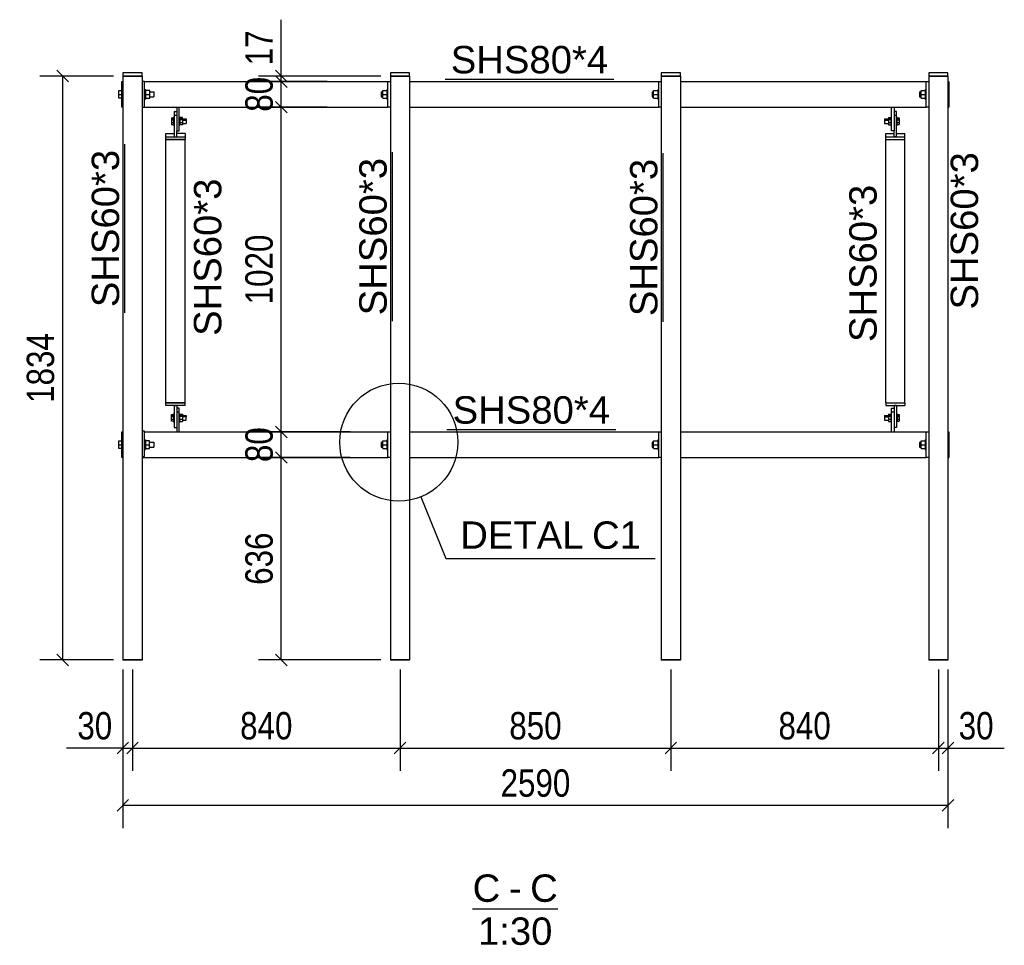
# Model space of a CAD drawing. Header units: millimetres. Extents: x 75 to 96588, y 16 to 10023.
# Tile 20 of 25: x 63939 to 67030, y 133 to 3040. Entities that reach past the tile are written whole.
import ezdxf

# ---------------------------------------------------------------- set-up
doc = ezdxf.new("R2010")
doc.units = ezdxf.units.MM
doc.styles.add('Arial', font='ARIAL.TTF', dxfattribs={"height": 0.2})
doc.styles.add('Arial Narrow', font='ARIALN.TTF', dxfattribs={"height": 0.2})

# ---------------------------------------------------------------- blocks, each defined once
blk = doc.blocks.new('Unknown-15 - 79759')
at = {"color": 5}
blk.add_line((65360.7, 247.5), (65628, 247.5), dxfattribs=at)
at = {"color": 5, "style": 'Arial'}
for s, height, p in [('C', 86, (65360.7, 270)), ('C', 86, (65541.3, 270)), ('-', 86, (65474.4, 270)), ('1:30', 85.96, (65377.5, 135))]:
    blk.add_text(s, height=height, dxfattribs=at).set_placement(p)
blk = doc.blocks.new('Part-79767 - 79759')
at = {"color": 7}
for p, q in [((66657.9, 1836.4), (66657.9, 2663.6)), ((66657.9, 2663.6), (66717.9, 2663.6)), ((66717.9, 1836.4), (66717.9, 2663.6)), ((66657.9, 1836.4), (66717.9, 1836.4))]:
    blk.add_line(p, q, dxfattribs=at)
blk = doc.blocks.new('Bolt-79807 - 79759')
at = {"color": 7}
for p, q in [((64415.5, 2731.6), (64421.9, 2731.6)), ((64415.5, 2731.6), (64415.5, 2727.1)), ((64415.5, 2730), (64421.9, 2730)), ((64415.5, 2727.1), (64421.9, 2727.1)), ((64415.5, 2727.1), (64415.5, 2710.8)), ((64415.5, 2725.5), (64421.9, 2725.5)), ((64421.9, 2733.3), (64421.9, 2728.7)), ((64421.9, 2733.3), (64423.9, 2733.3)), ((64421.9, 2728.7), (64421.9, 2709.1)), ((64421.9, 2728.7), (64423.9, 2728.7)), ((64439.9, 2733.3), (64441.9, 2733.3)), ((64439.9, 2728.7), (64441.9, 2728.7)), ((64441.9, 2733.3), (64441.9, 2728.7)), ((64449.9, 2732.7), (64441.9, 2732.7)), ((64441.9, 2730.9), (64449.9, 2730.9)), ((64441.9, 2728.7), (64441.9, 2709.1)), ((64441.9, 2728.2), (64449.9, 2728.2)), ((64441.9, 2726.4), (64449.9, 2726.4)), ((64449.9, 2728.2), (64449.9, 2732.7)), ((64449.9, 2728.4), (64461.9, 2728.4)), ((64449.9, 2728.2), (64449.9, 2709.7)), ((64449.9, 2723.8), (64461.9, 2723.8)), ((64461.9, 2728.4), (64461.9, 2723.8)), ((64461.9, 2723.8), (64461.9, 2714)), ((64415.5, 2717.3), (64421.9, 2717.3)), ((64415.5, 2710.8), (64421.9, 2710.8)), ((64421.9, 2709.1), (64423.9, 2709.1)), ((64439.9, 2709.1), (64441.9, 2709.1)), ((64441.9, 2717.1), (64449.9, 2717.1)), ((64449.9, 2709.7), (64441.9, 2709.7)), ((64449.9, 2714), (64461.9, 2714))]:
    blk.add_line(p, q, dxfattribs=at)
blk = doc.blocks.new('Part-79760 - 79759')
at = {"color": 7}
for p, q in [((66852.9, 2862.9), (66792.9, 2862.9)), ((66792.9, 2862.9), (66792.9, 1029.4)), ((66852.9, 2862.9), (66852.9, 1029.4)), ((66852.9, 1029.4), (66792.9, 1029.4))]:
    blk.add_line(p, q, dxfattribs=at)
blk = doc.blocks.new('Bolt-79826 - 79759')
at = {"color": 7}
for p, q in [((65073.9, 2813.4), (65073.9, 2797.4)), ((65073.9, 2813.4), (65078.9, 2813.4)), ((65078.9, 2793.4), (65078.9, 2817.4)), ((65078.9, 2817.4), (65091.9, 2817.4)), ((65091.9, 2820.4), (65091.9, 2790.4)), ((65091.9, 2820.4), (65094.9, 2820.4)), ((65073.9, 2797.4), (65078.9, 2797.4)), ((65078.9, 2805.4), (65091.9, 2805.4)), ((65078.9, 2793.4), (65091.9, 2793.4)), ((65091.9, 2790.4), (65094.9, 2790.4))]:
    blk.add_line(p, q, dxfattribs=at)
blk = doc.blocks.new('Bolt-79827 - 79759')
at = {"color": 7}
for p, q in [((64249.9, 2817.4), (64259.9, 2817.4)), ((64249.9, 2793.4), (64249.9, 2817.4)), ((64259.9, 2820.4), (64259.9, 2790.4)), ((64259.9, 2820.4), (64262.9, 2820.4)), ((64330.9, 2820.4), (64333.9, 2820.4)), ((64333.9, 2820.4), (64333.9, 2790.4)), ((64346.9, 2817.4), (64333.9, 2817.4)), ((64346.9, 2793.4), (64346.9, 2817.4)), ((64346.9, 2813.4), (64359.9, 2813.4)), ((64359.9, 2813.4), (64359.9, 2797.4)), ((64249.9, 2805.4), (64259.9, 2805.4)), ((64259.9, 2793.4), (64249.9, 2793.4)), ((64259.9, 2790.4), (64262.9, 2790.4)), ((64330.9, 2790.4), (64333.9, 2790.4)), ((64333.9, 2805.4), (64346.9, 2805.4)), ((64333.9, 2793.4), (64346.9, 2793.4)), ((64346.9, 2797.4), (64359.9, 2797.4))]:
    blk.add_line(p, q, dxfattribs=at)
blk = doc.blocks.new('Part-79765 - 79759')
at = {"color": 7}
for p, q in [((64330.8, 1745.4), (65094.9, 1745.4)), ((65162.9, 1745.4), (65944.9, 1745.4)), ((66012.9, 1745.4), (66784.9, 1745.4)), ((64322.9, 1665.4), (65094.9, 1665.4)), ((65162.9, 1665.4), (65944.9, 1665.4)), ((66012.9, 1665.4), (66784.9, 1665.4))]:
    blk.add_line(p, q, dxfattribs=at)
blk = doc.blocks.new('Part-79766 - 79759')
at = {"color": 7}
for p, q in [((64330.9, 2845.4), (65094.9, 2845.4)), ((65162.9, 2845.4), (65944.9, 2845.4)), ((66012.9, 2845.4), (66784.9, 2845.4)), ((64330.9, 2765.4), (65094.9, 2765.4)), ((65162.9, 2765.4), (65944.9, 2765.4)), ((66012.9, 2765.4), (66784.9, 2765.4))]:
    blk.add_line(p, q, dxfattribs=at)
blk = doc.blocks.new('Part-79772 - 79759')
at = {"color": 7}
for p, q in [((64322.9, 2862.9), (64262.9, 2862.9)), ((64262.9, 2862.9), (64262.9, 1029.4)), ((64322.9, 2862.9), (64322.9, 1029.4)), ((64322.9, 1029.4), (64262.9, 1029.4))]:
    blk.add_line(p, q, dxfattribs=at)
blk = doc.blocks.new('Part-79773 - 79759')
at = {"color": 7}
for p, q in [((65162.9, 2862.9), (65102.9, 2862.9)), ((65102.9, 2862.9), (65102.9, 1029.4)), ((65162.9, 2862.9), (65162.9, 1029.4)), ((65162.9, 1029.4), (65102.9, 1029.4))]:
    blk.add_line(p, q, dxfattribs=at)
blk = doc.blocks.new('Part-79774 - 79759')
at = {"color": 7}
for p, q in [((66012.9, 2862.9), (65952.9, 2862.9)), ((65952.9, 2862.9), (65952.9, 1029.4)), ((66012.9, 2862.9), (66012.9, 1029.4)), ((66012.9, 1029.4), (65952.9, 1029.4))]:
    blk.add_line(p, q, dxfattribs=at)
blk = doc.blocks.new('Part-79775 - 79759')
at = {"color": 7}
for p, q in [((66852.9, 2845.4), (66855.9, 2845.4)), ((66855.9, 2845.4), (66855.9, 2765.4)), ((66852.9, 2765.4), (66855.9, 2765.4))]:
    blk.add_line(p, q, dxfattribs=at)
blk = doc.blocks.new('Part-79776 - 79759')
at = {"color": 7}
for p, q in [((66852.9, 1745.4), (66855.9, 1745.4)), ((66855.9, 1745.4), (66855.9, 1665.4)), ((66852.9, 1665.4), (66855.9, 1665.4))]:
    blk.add_line(p, q, dxfattribs=at)
blk = doc.blocks.new('Part-79777 - 79759')
at = {"color": 7}
for p, q in [((64259.9, 1745.4), (64262.9, 1745.4)), ((64259.9, 1665.4), (64259.9, 1745.4)), ((64262.9, 1665.4), (64259.9, 1665.4))]:
    blk.add_line(p, q, dxfattribs=at)
blk = doc.blocks.new('Part-79778 - 79759')
at = {"color": 7}
for p, q in [((64259.9, 2845.4), (64262.9, 2845.4)), ((64259.9, 2765.4), (64259.9, 2845.4)), ((64262.9, 2765.4), (64259.9, 2765.4))]:
    blk.add_line(p, q, dxfattribs=at)
blk = doc.blocks.new('Part-79779 - 79759')
at = {"color": 7}
for p, q in [((66852.9, 2873.3), (66792.9, 2873.3)), ((66792.9, 2873.3), (66792.9, 2862.9)), ((66792.9, 2863.9), (66852.9, 2863.9)), ((66792.9, 2862.9), (66852.9, 2862.9)), ((66852.9, 2862.9), (66852.9, 2873.3))]:
    blk.add_line(p, q, dxfattribs=at)
blk = doc.blocks.new('Part-79780 - 79759')
at = {"color": 7}
for p, q in [((66012.9, 2873.3), (65952.9, 2873.3)), ((65952.9, 2873.3), (65952.9, 2862.9)), ((65952.9, 2863.9), (66012.9, 2863.9)), ((65952.9, 2862.9), (66012.9, 2862.9)), ((66012.9, 2862.9), (66012.9, 2873.3))]:
    blk.add_line(p, q, dxfattribs=at)
blk = doc.blocks.new('Part-79781 - 79759')
at = {"color": 7}
for p, q in [((65162.9, 2873.3), (65102.9, 2873.3)), ((65102.9, 2873.3), (65102.9, 2862.9)), ((65102.9, 2863.9), (65162.9, 2863.9)), ((65102.9, 2862.9), (65162.9, 2862.9)), ((65162.9, 2862.9), (65162.9, 2873.3))]:
    blk.add_line(p, q, dxfattribs=at)
blk = doc.blocks.new('Part-93652 - 79759')
at = {"color": 7}
for p, q in [((66784.9, 1745.4), (66792.9, 1745.4)), ((66784.9, 1665.4), (66784.9, 1745.4)), ((66792.9, 1665.4), (66784.9, 1665.4))]:
    blk.add_line(p, q, dxfattribs=at)
blk = doc.blocks.new('Part-79782 - 79759')
at = {"color": 7}
for p, q in [((64322.9, 2873.3), (64262.9, 2873.3)), ((64262.9, 2873.3), (64262.9, 2862.9)), ((64262.9, 2863.9), (64322.9, 2863.9)), ((64262.9, 2862.9), (64322.9, 2862.9)), ((64322.9, 2862.9), (64322.9, 2873.3))]:
    blk.add_line(p, q, dxfattribs=at)
blk = doc.blocks.new('Part-79783 - 79759')
at = {"color": 7}
for p, q in [((66852.9, 1029.4), (66792.9, 1029.4)), ((66792.9, 1029.4), (66792.9, 1028.4)), ((66852.9, 1028.4), (66792.9, 1028.4)), ((66852.9, 1029.4), (66852.9, 1028.4))]:
    blk.add_line(p, q, dxfattribs=at)
blk = doc.blocks.new('Part-79784 - 79759')
at = {"color": 7}
for p, q in [((66012.9, 1029.4), (65952.9, 1029.4)), ((65952.9, 1029.4), (65952.9, 1028.4)), ((66012.9, 1028.4), (65952.9, 1028.4)), ((66012.9, 1029.4), (66012.9, 1028.4))]:
    blk.add_line(p, q, dxfattribs=at)
blk = doc.blocks.new('Part-79785 - 79759')
at = {"color": 7}
for p, q in [((65162.9, 1029.4), (65102.9, 1029.4)), ((65102.9, 1029.4), (65102.9, 1028.4)), ((65162.9, 1028.4), (65102.9, 1028.4)), ((65162.9, 1029.4), (65162.9, 1028.4))]:
    blk.add_line(p, q, dxfattribs=at)
blk = doc.blocks.new('Bolt-93656 - 79759')
at = {"color": 7}
for p, q in [((65923.9, 2813.4), (65923.9, 2797.4)), ((65923.9, 2813.4), (65928.9, 2813.4)), ((65928.9, 2793.4), (65928.9, 2817.4)), ((65928.9, 2817.4), (65941.9, 2817.4)), ((65941.9, 2820.4), (65941.9, 2790.4)), ((65941.9, 2820.4), (65944.9, 2820.4)), ((65923.9, 2797.4), (65928.9, 2797.4)), ((65928.9, 2805.4), (65941.9, 2805.4)), ((65928.9, 2793.4), (65941.9, 2793.4)), ((65941.9, 2790.4), (65944.9, 2790.4))]:
    blk.add_line(p, q, dxfattribs=at)
blk = doc.blocks.new('Part-79786 - 79759')
at = {"color": 7}
for p, q in [((64322.9, 1029.4), (64262.9, 1029.4)), ((64262.9, 1029.4), (64262.9, 1028.4)), ((64322.9, 1028.4), (64262.9, 1028.4)), ((64322.9, 1029.4), (64322.9, 1028.4))]:
    blk.add_line(p, q, dxfattribs=at)
blk = doc.blocks.new('Part-79788 - 79759')
at = {"color": 7}
for p, q in [((66675.9, 1820.2), (66683.9, 1820.2)), ((66675.9, 1745.4), (66675.9, 1820.2)), ((66675.9, 1808.4), (66683.9, 1808.4)), ((66683.9, 1808.8), (66683.9, 1808.4)), ((66683.9, 1808.4), (66683.9, 1745.4))]:
    blk.add_line(p, q, dxfattribs=at)
blk = doc.blocks.new('Part-79789 - 79759')
at = {"color": 7}
for p, q in [((66691.9, 1828.5), (66683.9, 1828.5)), ((66683.9, 1828.5), (66683.9, 1808.8)), ((66691.9, 1828.5), (66691.9, 1759.7)), ((66691.9, 1759.7), (66683.9, 1759.7))]:
    blk.add_line(p, q, dxfattribs=at)
blk = doc.blocks.new('Bolt-79790 - 79759')
at = {"color": 7}
for p, q in [((66653.9, 1796.9), (66653.9, 1792.3)), ((66653.9, 1796.9), (66665.9, 1796.9)), ((66665.9, 1801.2), (66665.9, 1796.7)), ((66665.9, 1801.2), (66673.9, 1801.2)), ((66665.9, 1799.4), (66673.9, 1799.4)), ((66665.9, 1796.7), (66665.9, 1778.2)), ((66665.9, 1796.7), (66673.9, 1796.7)), ((66665.9, 1794.9), (66673.9, 1794.9)), ((66673.9, 1801.8), (66673.9, 1797.3)), ((66673.9, 1801.8), (66675.9, 1801.8)), ((66673.9, 1797.3), (66673.9, 1777.6)), ((66673.9, 1797.3), (66675.9, 1797.3)), ((66691.9, 1801.8), (66693.9, 1801.8)), ((66691.9, 1797.3), (66693.9, 1797.3)), ((66693.9, 1801.8), (66693.9, 1797.3)), ((66693.9, 1800.1), (66700.3, 1800.1)), ((66693.9, 1798.5), (66700.3, 1798.5)), ((66693.9, 1797.3), (66693.9, 1777.6)), ((66693.9, 1795.6), (66700.3, 1795.6)), ((66693.9, 1794), (66700.3, 1794)), ((66700.3, 1800.1), (66700.3, 1795.6)), ((66700.3, 1795.6), (66700.3, 1779.3)), ((66653.9, 1792.3), (66653.9, 1782.5)), ((66653.9, 1792.3), (66665.9, 1792.3)), ((66653.9, 1782.5), (66665.9, 1782.5)), ((66665.9, 1785.6), (66673.9, 1785.6)), ((66665.9, 1778.2), (66673.9, 1778.2)), ((66673.9, 1777.6), (66675.9, 1777.6)), ((66691.9, 1777.6), (66693.9, 1777.6)), ((66693.9, 1785.9), (66700.3, 1785.9)), ((66693.9, 1779.3), (66700.3, 1779.3))]:
    blk.add_line(p, q, dxfattribs=at)
blk = doc.blocks.new('Part-79791 - 79759')
at = {"color": 7}
for p, q in [((66657.9, 1836.4), (66657.9, 1828.5)), ((66657.9, 1836.4), (66717.9, 1836.4)), ((66657.9, 1828.5), (66717.9, 1828.5)), ((66717.9, 1836.4), (66717.9, 1828.5))]:
    blk.add_line(p, q, dxfattribs=at)
blk = doc.blocks.new('Part-79793 - 79759')
at = {"color": 7}
for p, q in [((66675.9, 2690.7), (66675.9, 2765.4)), ((66683.9, 2765.4), (66683.9, 2690.7)), ((66683.9, 2690.7), (66675.9, 2690.7))]:
    blk.add_line(p, q, dxfattribs=at)
blk = doc.blocks.new('Part-79794 - 79759')
at = {"color": 7}
for p, q in [((66691.9, 2751.2), (66683.9, 2751.2)), ((66691.9, 2671.5), (66691.9, 2751.2)), ((66683.9, 2740.3), (66691.9, 2740.3)), ((66683.9, 2671.5), (66683.9, 2690.7)), ((66691.9, 2671.5), (66683.9, 2671.5))]:
    blk.add_line(p, q, dxfattribs=at)
blk = doc.blocks.new('Part-79795 - 79759')
at = {"color": 7}
for p, q in [((66657.9, 2663.6), (66657.9, 2682.4)), ((66657.9, 2682.4), (66683.9, 2682.4)), ((66657.9, 2671.5), (66717.9, 2671.5)), ((66657.9, 2663.6), (66717.9, 2663.6)), ((66691.9, 2682.4), (66717.9, 2682.4)), ((66717.9, 2663.6), (66717.9, 2682.4))]:
    blk.add_line(p, q, dxfattribs=at)
blk = doc.blocks.new('Bolt-79796 - 79759')
at = {"color": 7}
for p, q in [((66653.9, 2728.4), (66653.9, 2723.8)), ((66653.9, 2728.4), (66665.9, 2728.4)), ((66653.9, 2723.8), (66653.9, 2714)), ((66653.9, 2723.8), (66665.9, 2723.8)), ((66665.9, 2732.7), (66665.9, 2709.7)), ((66665.9, 2732.7), (66673.9, 2732.7)), ((66665.9, 2730.9), (66673.9, 2730.9)), ((66665.9, 2728.2), (66673.9, 2728.2)), ((66665.9, 2726.4), (66673.9, 2726.4)), ((66673.9, 2733.3), (66673.9, 2709.1)), ((66673.9, 2733.3), (66675.9, 2733.3)), ((66673.9, 2728.7), (66675.9, 2728.7)), ((66691.9, 2733.3), (66693.9, 2733.3)), ((66691.9, 2728.7), (66693.9, 2728.7)), ((66693.9, 2709.5), (66693.9, 2733.3)), ((66693.9, 2731.6), (66700.3, 2731.6)), ((66693.9, 2730), (66700.3, 2730)), ((66693.9, 2727.1), (66700.3, 2727.1)), ((66693.9, 2725.5), (66700.3, 2725.5)), ((66700.3, 2731.6), (66700.3, 2710.8)), ((66653.9, 2714), (66665.9, 2714)), ((66665.9, 2717.1), (66673.9, 2717.1)), ((66665.9, 2709.7), (66673.9, 2709.7)), ((66673.9, 2709.1), (66675.9, 2709.1)), ((66691.9, 2709.1), (66693.9, 2709.1)), ((66693.9, 2717.3), (66700.3, 2717.3)), ((66693.9, 2710.8), (66700.3, 2710.8)), ((66693.9, 2709.1), (66693.9, 2709.5))]:
    blk.add_line(p, q, dxfattribs=at)
blk = doc.blocks.new('Part-79797 - 79759')
at = {"color": 7}
for p, q in [((64397.9, 1836.4), (64397.9, 2663.6)), ((64397.9, 2663.6), (64457.9, 2663.6)), ((64457.9, 1836.4), (64457.9, 2663.6)), ((64397.9, 1836.4), (64457.9, 1836.4))]:
    blk.add_line(p, q, dxfattribs=at)
blk = doc.blocks.new('Part-79799 - 79759')
at = {"color": 7}
for p, q in [((64439.9, 1820.2), (64431.9, 1820.2)), ((64431.9, 1808.8), (64431.9, 1745.4)), ((64431.9, 1808.4), (64439.9, 1808.4)), ((64439.9, 1745.4), (64439.9, 1820.2))]:
    blk.add_line(p, q, dxfattribs=at)
blk = doc.blocks.new('Part-79800 - 79759')
at = {"color": 7}
for p, q in [((64423.9, 1828.5), (64423.9, 1759.7)), ((64423.9, 1828.5), (64431.9, 1828.5)), ((64431.9, 1828.5), (64431.9, 1808.8)), ((64423.9, 1759.7), (64431.9, 1759.7))]:
    blk.add_line(p, q, dxfattribs=at)
blk = doc.blocks.new('Part-79801 - 79759')
at = {"color": 7}
for p, q in [((64457.9, 1836.4), (64397.9, 1836.4)), ((64397.9, 1828.5), (64397.9, 1836.4)), ((64457.9, 1828.5), (64397.9, 1828.5)), ((64457.9, 1828.5), (64457.9, 1836.4))]:
    blk.add_line(p, q, dxfattribs=at)
blk = doc.blocks.new('Bolt-79802 - 79759')
at = {"color": 7}
for p, q in [((64415.5, 1779.3), (64415.5, 1800.1)), ((64415.5, 1800.1), (64421.9, 1800.1)), ((64415.5, 1798.5), (64421.9, 1798.5)), ((64415.5, 1795.6), (64421.9, 1795.6)), ((64415.5, 1794), (64421.9, 1794)), ((64421.9, 1801.8), (64421.9, 1777.6)), ((64421.9, 1801.8), (64423.9, 1801.8)), ((64421.9, 1797.3), (64423.9, 1797.3)), ((64439.9, 1801.8), (64441.9, 1801.8)), ((64439.9, 1797.3), (64441.9, 1797.3)), ((64441.9, 1778), (64441.9, 1801.8)), ((64441.9, 1801.2), (64449.9, 1801.2)), ((64441.9, 1799.4), (64449.9, 1799.4)), ((64441.9, 1796.7), (64449.9, 1796.7)), ((64441.9, 1794.9), (64449.9, 1794.9)), ((64449.9, 1801.2), (64449.9, 1778.2)), ((64449.9, 1796.9), (64461.9, 1796.9)), ((64461.9, 1796.9), (64461.9, 1792.3)), ((64415.5, 1785.9), (64421.9, 1785.9)), ((64421.9, 1779.3), (64415.5, 1779.3)), ((64421.9, 1777.6), (64423.9, 1777.6)), ((64439.9, 1777.6), (64441.9, 1777.6)), ((64441.9, 1785.6), (64449.9, 1785.6)), ((64441.9, 1778.2), (64449.9, 1778.2)), ((64441.9, 1777.6), (64441.9, 1778)), ((64461.9, 1792.3), (64449.9, 1792.3)), ((64449.9, 1782.5), (64461.9, 1782.5)), ((64461.9, 1782.7), (64461.9, 1792.3)), ((64461.9, 1782.5), (64461.9, 1782.7))]:
    blk.add_line(p, q, dxfattribs=at)
blk = doc.blocks.new('Part-79804 - 79759')
at = {"color": 7}
for p, q in [((64431.9, 2765.4), (64431.9, 2690.7)), ((64439.9, 2690.7), (64439.9, 2765.4)), ((64431.9, 2690.7), (64439.9, 2690.7))]:
    blk.add_line(p, q, dxfattribs=at)
blk = doc.blocks.new('Part-79805 - 79759')
at = {"color": 7}
for p, q in [((64423.9, 2751.2), (64423.9, 2671.5)), ((64423.9, 2751.2), (64431.9, 2751.2)), ((64423.9, 2740.3), (64431.9, 2740.3)), ((64431.9, 2671.5), (64431.9, 2690.7)), ((64423.9, 2671.5), (64431.9, 2671.5))]:
    blk.add_line(p, q, dxfattribs=at)
blk = doc.blocks.new('Part-79806 - 79759')
at = {"color": 7}
for p, q in [((64397.9, 2663.6), (64397.9, 2682.4)), ((64397.9, 2682.4), (64423.9, 2682.4)), ((64397.9, 2671.5), (64457.9, 2671.5)), ((64457.9, 2663.6), (64397.9, 2663.6)), ((64457.9, 2682.4), (64431.9, 2682.4)), ((64457.9, 2682.4), (64457.9, 2663.6))]:
    blk.add_line(p, q, dxfattribs=at)
blk = doc.blocks.new('Part-79814 - 79759')
at = {"color": 7}
for p, q in [((65094.9, 1745.4), (65102.9, 1745.4)), ((65094.9, 1665.4), (65094.9, 1745.4)), ((65102.9, 1665.4), (65094.9, 1665.4))]:
    blk.add_line(p, q, dxfattribs=at)
blk = doc.blocks.new('Part-93649 - 79759')
at = {"color": 7}
for p, q in [((65944.9, 1745.4), (65952.9, 1745.4)), ((65944.9, 1665.4), (65944.9, 1745.4)), ((65952.9, 1665.4), (65944.9, 1665.4))]:
    blk.add_line(p, q, dxfattribs=at)
blk = doc.blocks.new('Bolt-79815 - 79759')
at = {"color": 7}
for p, q in [((65073.9, 1713.4), (65073.9, 1697.4)), ((65073.9, 1713.4), (65078.9, 1713.4)), ((65078.9, 1693.4), (65078.9, 1717.4)), ((65078.9, 1717.4), (65091.9, 1717.4)), ((65078.9, 1705.4), (65091.9, 1705.4)), ((65091.9, 1720.4), (65091.9, 1690.4)), ((65091.9, 1720.4), (65094.9, 1720.4)), ((65073.9, 1697.4), (65078.9, 1697.4)), ((65078.9, 1693.4), (65091.9, 1693.4)), ((65091.9, 1690.4), (65094.9, 1690.4))]:
    blk.add_line(p, q, dxfattribs=at)
blk = doc.blocks.new('Part-79817 - 79759')
at = {"color": 7}
for p, q in [((64330.8, 1747.8), (64322.9, 1747.8)), ((64330.8, 1667.8), (64330.8, 1747.8)), ((64322.9, 1667.8), (64330.8, 1667.8))]:
    blk.add_line(p, q, dxfattribs=at)
blk = doc.blocks.new('Bolt-79818 - 79759')
at = {"color": 7}
for p, q in [((64249.9, 1717.4), (64259.9, 1717.4)), ((64249.9, 1693.4), (64249.9, 1717.4)), ((64249.9, 1705.4), (64259.9, 1705.4)), ((64259.9, 1720.4), (64259.9, 1690.4)), ((64259.9, 1720.4), (64262.9, 1720.4)), ((64330.8, 1720.4), (64333.8, 1720.4)), ((64333.8, 1720.4), (64333.8, 1690.4)), ((64346.8, 1717.4), (64333.8, 1717.4)), ((64333.8, 1705.4), (64346.8, 1705.4)), ((64346.8, 1693.4), (64346.8, 1717.4)), ((64346.8, 1713.4), (64359.9, 1713.4)), ((64359.9, 1713.4), (64359.9, 1697.4)), ((64259.9, 1693.4), (64249.9, 1693.4)), ((64259.9, 1690.4), (64262.9, 1690.4)), ((64330.8, 1690.4), (64333.8, 1690.4)), ((64333.8, 1693.4), (64346.8, 1693.4)), ((64346.8, 1697.4), (64359.9, 1697.4))]:
    blk.add_line(p, q, dxfattribs=at)
blk = doc.blocks.new('Part-79822 - 79759')
at = {"color": 7}
for p, q in [((65094.9, 2845.4), (65102.9, 2845.4)), ((65094.9, 2765.4), (65094.9, 2845.4)), ((65102.9, 2765.4), (65094.9, 2765.4))]:
    blk.add_line(p, q, dxfattribs=at)
blk = doc.blocks.new('Part-79823 - 79759')
at = {"color": 7}
for p, q in [((64330.9, 2845.4), (64322.9, 2845.4)), ((64330.9, 2765.4), (64330.9, 2845.4)), ((64322.9, 2765.4), (64330.9, 2765.4))]:
    blk.add_line(p, q, dxfattribs=at)
blk = doc.blocks.new('Bolt-93650 - 79759')
at = {"color": 7}
for p, q in [((65923.9, 1713.4), (65923.9, 1697.4)), ((65923.9, 1713.4), (65928.9, 1713.4)), ((65928.9, 1693.4), (65928.9, 1717.4)), ((65928.9, 1717.4), (65941.9, 1717.4)), ((65928.9, 1705.4), (65941.9, 1705.4)), ((65941.9, 1720.4), (65941.9, 1690.4)), ((65941.9, 1720.4), (65944.9, 1720.4)), ((65923.9, 1697.4), (65928.9, 1697.4)), ((65928.9, 1693.4), (65941.9, 1693.4)), ((65941.9, 1690.4), (65944.9, 1690.4))]:
    blk.add_line(p, q, dxfattribs=at)
blk = doc.blocks.new('Bolt-93653 - 79759')
at = {"color": 7}
for p, q in [((66763.9, 1713.4), (66763.9, 1697.4)), ((66763.9, 1713.4), (66768.9, 1713.4)), ((66768.9, 1693.4), (66768.9, 1717.4)), ((66768.9, 1717.4), (66781.9, 1717.4)), ((66768.9, 1705.4), (66781.9, 1705.4)), ((66781.9, 1720.4), (66781.9, 1690.4)), ((66781.9, 1720.4), (66784.9, 1720.4)), ((66763.9, 1697.4), (66768.9, 1697.4)), ((66768.9, 1693.4), (66781.9, 1693.4)), ((66781.9, 1690.4), (66784.9, 1690.4))]:
    blk.add_line(p, q, dxfattribs=at)
blk = doc.blocks.new('Part-93655 - 79759')
at = {"color": 7}
for p, q in [((65944.9, 2845.4), (65952.9, 2845.4)), ((65944.9, 2765.4), (65944.9, 2845.4)), ((65952.9, 2765.4), (65944.9, 2765.4))]:
    blk.add_line(p, q, dxfattribs=at)
blk = doc.blocks.new('Part-93658 - 79759')
at = {"color": 7}
for p, q in [((66784.9, 2845.4), (66792.9, 2845.4)), ((66784.9, 2765.4), (66784.9, 2845.4)), ((66792.9, 2765.4), (66784.9, 2765.4))]:
    blk.add_line(p, q, dxfattribs=at)
blk = doc.blocks.new('Bolt-93659 - 79759')
at = {"color": 7}
for p, q in [((66763.9, 2813.4), (66763.9, 2797.4)), ((66763.9, 2813.4), (66768.9, 2813.4)), ((66768.9, 2793.4), (66768.9, 2817.4)), ((66768.9, 2817.4), (66781.9, 2817.4)), ((66781.9, 2820.4), (66781.9, 2790.4)), ((66781.9, 2820.4), (66784.9, 2820.4)), ((66763.9, 2797.4), (66768.9, 2797.4)), ((66768.9, 2805.4), (66781.9, 2805.4)), ((66768.9, 2793.4), (66781.9, 2793.4)), ((66781.9, 2790.4), (66784.9, 2790.4))]:
    blk.add_line(p, q, dxfattribs=at)
blk = doc.blocks.new('StraightDimension-80037 - 79759')
at = {"color": 174}
for p, q in [((64760.1, 2862.9), (64760.1, 3039.8)), ((64760.1, 2862.9), (64760.1, 3039.8)), ((64742.1, 2880.9), (64778.1, 2844.9)), ((65072.9, 2862.9), (64688.1, 2862.9)), ((64904.1, 2845.4), (64688.1, 2845.4)), ((64778.1, 2827.4), (64742.1, 2863.4)), ((64760.1, 2845.4), (64760.1, 2862.9))]:
    blk.add_line(p, q, dxfattribs=at)
at = {"color": 30, "style": 'Arial Narrow'}
blk.add_text('17', height=85.9, rotation=90.0002, dxfattribs=at).set_placement((64733.1, 2896.6))
blk = doc.blocks.new('StraightDimension-79995 - 79759')
at = {"color": 174}
for p, q in [((65132.9, 999.4), (65132.9, 681)), ((65982.9, 999.4), (65982.9, 681)), ((65150.9, 771), (65114.9, 735)), ((65132.9, 753), (65982.9, 753)), ((65964.9, 735), (66000.9, 771))]:
    blk.add_line(p, q, dxfattribs=at)
at = {"color": 30, "style": 'Arial Narrow'}
blk.add_text('850', height=85.9, dxfattribs=at).set_placement((65475.9, 780))
blk = doc.blocks.new('StraightDimension-79993 - 79759')
at = {"color": 174}
for p, q in [((66822.9, 999.4), (66822.9, 681)), ((66852.9, 999.4), (66852.9, 681)), ((66804.9, 735), (66840.9, 771)), ((66822.9, 753), (66852.9, 753)), ((66870.9, 771), (66834.9, 735)), ((66852.9, 753), (67029.9, 753)), ((66852.9, 753), (67029.9, 753))]:
    blk.add_line(p, q, dxfattribs=at)
at = {"color": 30, "style": 'Arial Narrow'}
blk.add_text('30', height=85.9, dxfattribs=at).set_placement((66886.7, 780))
blk = doc.blocks.new('StraightDimension-79985 - 79759')
at = {"color": 174}
for p, q in [((64262.9, 999.4), (64262.9, 501.1)), ((66852.9, 999.4), (66852.9, 501.1)), ((64280.9, 591.1), (64244.9, 555.1)), ((66834.9, 555.1), (66870.9, 591.1)), ((64262.9, 573.1), (66852.9, 573.1))]:
    blk.add_line(p, q, dxfattribs=at)
at = {"color": 30, "style": 'Arial Narrow'}
blk.add_text('2590', height=85.9, dxfattribs=at).set_placement((65448.5, 600.1))
blk = doc.blocks.new('StraightDimension-79994 - 79759')
at = {"color": 174}
for p, q in [((65982.9, 999.4), (65982.9, 681)), ((66822.9, 999.4), (66822.9, 681)), ((66000.9, 771), (65964.9, 735)), ((65982.9, 753), (66822.9, 753)), ((66804.9, 735), (66840.9, 771))]:
    blk.add_line(p, q, dxfattribs=at)
at = {"color": 30, "style": 'Arial Narrow'}
blk.add_text('840', height=85.9, dxfattribs=at).set_placement((66320.9, 780))
blk = doc.blocks.new('StraightDimension-79996 - 79759')
at = {"color": 174}
for p, q in [((64292.9, 999.4), (64292.9, 681)), ((65132.9, 999.4), (65132.9, 681)), ((64310.9, 771), (64274.9, 735)), ((64292.9, 753), (65132.9, 753)), ((65114.9, 735), (65150.9, 771))]:
    blk.add_line(p, q, dxfattribs=at)
at = {"color": 30, "style": 'Arial Narrow'}
blk.add_text('840', height=85.9, dxfattribs=at).set_placement((64630.9, 780))
blk = doc.blocks.new('StraightDimension-79997 - 79759')
at = {"color": 174}
for p, q in [((64262.9, 999.4), (64262.9, 681)), ((64292.9, 999.4), (64292.9, 681)), ((64262.9, 753), (64086, 753)), ((64262.9, 753), (64086, 753)), ((64244.9, 735), (64280.9, 771)), ((64262.9, 753), (64292.9, 753)), ((64310.9, 771), (64274.9, 735))]:
    blk.add_line(p, q, dxfattribs=at)
at = {"color": 30, "style": 'Arial Narrow'}
blk.add_text('30', height=85.9, dxfattribs=at).set_placement((64119.8, 780))
blk = doc.blocks.new('StraightDimension-80029 - 79759')
at = {"color": 174}
for p, q in [((64091.8, 2844.9), (64055.8, 2880.9)), ((64232.9, 2862.9), (64001.8, 2862.9)), ((64073.8, 1029.4), (64073.8, 2862.9)), ((64232.9, 1029.4), (64001.8, 1029.4)), ((64055.8, 1047.4), (64091.8, 1011.4))]:
    blk.add_line(p, q, dxfattribs=at)
at = {"color": 30, "style": 'Arial Narrow'}
blk.add_text('1834', height=85.9, rotation=90.0002, dxfattribs=at).set_placement((64046.8, 1836.7))
blk = doc.blocks.new('StraightDimension-80038 - 79759')
at = {"color": 174}
for p, q in [((64904.1, 2845.4), (64688.1, 2845.4)), ((64778.1, 2827.4), (64742.1, 2863.4)), ((64760.1, 2765.4), (64760.1, 2845.4)), ((64742.1, 2783.4), (64778.1, 2747.4)), ((64904.1, 2765.4), (64688.1, 2765.4))]:
    blk.add_line(p, q, dxfattribs=at)
at = {"color": 30, "style": 'Arial Narrow'}
blk.add_text('80', height=85.9, rotation=90.0002, dxfattribs=at).set_placement((64733.1, 2750.7))
blk = doc.blocks.new('StraightDimension-80039 - 79759')
at = {"color": 174}
for p, q in [((64778.1, 2747.4), (64742.1, 2783.4)), ((64904.1, 2765.4), (64688.1, 2765.4)), ((64760.1, 1745.4), (64760.1, 2765.4)), ((64742.1, 1763.4), (64778.1, 1727.4)), ((64976.6, 1745.4), (64688.1, 1745.4))]:
    blk.add_line(p, q, dxfattribs=at)
at = {"color": 30, "style": 'Arial Narrow'}
blk.add_text('1020', height=85.9, rotation=90.0002, dxfattribs=at).set_placement((64733.1, 2146))
blk = doc.blocks.new('StraightDimension-80040 - 79759')
at = {"color": 174}
for p, q in [((64778.1, 1727.4), (64742.1, 1763.4)), ((64976.6, 1745.4), (64688.1, 1745.4)), ((64760.1, 1665.4), (64760.1, 1745.4)), ((64742.1, 1683.4), (64778.1, 1647.4)), ((64976.6, 1665.4), (64688.1, 1665.4))]:
    blk.add_line(p, q, dxfattribs=at)
at = {"color": 30, "style": 'Arial Narrow'}
blk.add_text('80', height=85.9, rotation=90.0002, dxfattribs=at).set_placement((64733.1, 1650.7))
blk = doc.blocks.new('StraightDimension-80041 - 79759')
at = {"color": 174}
for p, q in [((64778.1, 1647.4), (64742.1, 1683.4)), ((64976.6, 1665.4), (64688.1, 1665.4)), ((64760.1, 1029.4), (64760.1, 1665.4)), ((65072.9, 1029.4), (64688.1, 1029.4)), ((64742.1, 1047.4), (64778.1, 1011.4))]:
    blk.add_line(p, q, dxfattribs=at)
at = {"color": 30, "style": 'Arial Narrow'}
blk.add_text('636', height=85.9, rotation=90.0002, dxfattribs=at).set_placement((64733.1, 1265.3))
blk = doc.blocks.new('DetailMark-80332 - 79759')
at = {"color": 6}
for p, q in [((65198.6, 1541.5), (65276.9, 1348.5)), ((65276.9, 1348.5), (65934.2, 1348.5))]:
    blk.add_line(p, q, dxfattribs=at)
blk.add_circle((65128.9, 1713.3), 185.3, dxfattribs=at)
at = {"color": 6, "style": 'Arial'}
for s, p in [('DETAL', (65321.9, 1378.5)), ('C1', (65735.7, 1378.5))]:
    blk.add_text(s, height=85.96, dxfattribs=at).set_placement(p)
blk = doc.blocks.new('Mark-79883 - 79759')
at = {"color": 136}
blk.add_line((64268.9, 2119.1), (64268.9, 2648.8), dxfattribs=at)
at = {"color": 30, "style": 'Arial'}
blk.add_text('SHS60*3', height=85.96, rotation=90.0002, dxfattribs=at).set_placement((64250.9, 2137.1))
blk = doc.blocks.new('Mark-79884 - 79759')
at = {"color": 136}
blk.add_line((65108.9, 2093.7), (65108.9, 2623.5), dxfattribs=at)
at = {"color": 30, "style": 'Arial'}
blk.add_text('SHS60*3', height=85.96, rotation=90.0002, dxfattribs=at).set_placement((65090.9, 2111.7))
blk = doc.blocks.new('Mark-79881 - 79759')
at = {"color": 136}
blk.add_line((65274.1, 2853.4), (65803.9, 2853.4), dxfattribs=at)
at = {"color": 30, "style": 'Arial'}
blk.add_text('SHS80*4', height=85.96, dxfattribs=at).set_placement((65292.1, 2871.4))
blk = doc.blocks.new('Mark-79904 - 79759')
at = {"color": 30, "style": 'Arial'}
blk.add_text('SHS60*3', height=85.96, rotation=90.0002, dxfattribs=at).set_placement((64571.8, 2047))
blk = doc.blocks.new('Mark-79875 - 79759')
at = {"color": 30, "style": 'Arial'}
blk.add_text('SHS60*3', height=85.96, rotation=90.0002, dxfattribs=at).set_placement((66947.6, 2129.8))
blk = doc.blocks.new('Mark-79880 - 79759')
at = {"color": 136}
blk.add_line((65280, 1753.5), (65809.8, 1753.5), dxfattribs=at)
at = {"color": 30, "style": 'Arial'}
blk.add_text('SHS80*4', height=85.96, dxfattribs=at).set_placement((65298, 1771.5))
blk = doc.blocks.new('Mark-79882 - 79759')
at = {"color": 30, "style": 'Arial'}
blk.add_text('SHS60*3', height=85.96, rotation=90.0002, dxfattribs=at).set_placement((66629.1, 2027.6))
blk = doc.blocks.new('Mark-79885 - 79759')
at = {"color": 136}
blk.add_line((65958.9, 2090.9), (65958.9, 2620.7), dxfattribs=at)
at = {"color": 30, "style": 'Arial'}
blk.add_text('SHS60*3', height=85.96, rotation=90.0002, dxfattribs=at).set_placement((65940.9, 2108.9))

msp = doc.modelspace()

# ---------------------------------------------------------------- block references
for name in ['StraightDimension-80037 - 79759', 'Mark-79881 - 79759', 'StraightDimension-80029 - 79759', 'StraightDimension-80038 - 79759', 'Part-79778 - 79759', 'Part-79782 - 79759', 'Part-79772 - 79759', 'Part-79823 - 79759', 'Part-79766 - 79759', 'Part-79822 - 79759', 'Part-79781 - 79759', 'Part-79773 - 79759', 'Part-93655 - 79759', 'Part-79780 - 79759', 'Part-79774 - 79759', 'Part-93658 - 79759', 'Part-79779 - 79759', 'Part-79760 - 79759', 'Part-79775 - 79759', 'Bolt-79827 - 79759', 'Bolt-79826 - 79759', 'Bolt-93656 - 79759', 'Bolt-93659 - 79759', 'StraightDimension-80039 - 79759', 'Part-79805 - 79759', 'Part-79804 - 79759', 'Part-79793 - 79759', 'Part-79794 - 79759', 'Bolt-79807 - 79759', 'Bolt-79796 - 79759', 'Part-79806 - 79759', 'Part-79797 - 79759', 'Part-79795 - 79759', 'Part-79767 - 79759', 'Mark-79883 - 79759', 'Mark-79884 - 79759', 'Mark-79885 - 79759', 'Mark-79875 - 79759', 'Mark-79904 - 79759', 'Mark-79882 - 79759', 'DetailMark-80332 - 79759', 'Mark-79880 - 79759', 'Part-79801 - 79759', 'Part-79800 - 79759', 'Part-79791 - 79759', 'Part-79789 - 79759', 'Bolt-79802 - 79759', 'Part-79799 - 79759', 'Bolt-79790 - 79759', 'Part-79788 - 79759', 'StraightDimension-80040 - 79759', 'Part-79777 - 79759', 'Part-79817 - 79759', 'Part-79765 - 79759', 'Part-79814 - 79759', 'Part-93649 - 79759', 'Part-93652 - 79759', 'Part-79776 - 79759', 'Bolt-79818 - 79759', 'Bolt-79815 - 79759', 'Bolt-93650 - 79759', 'Bolt-93653 - 79759', 'StraightDimension-80041 - 79759', 'Part-79786 - 79759', 'Part-79785 - 79759', 'Part-79784 - 79759', 'Part-79783 - 79759', 'StraightDimension-79997 - 79759', 'StraightDimension-79985 - 79759', 'StraightDimension-79996 - 79759', 'StraightDimension-79995 - 79759', 'StraightDimension-79994 - 79759', 'StraightDimension-79993 - 79759', 'Unknown-15 - 79759']:
    msp.add_blockref(name, (0, 0))

doc.saveas('drawing.dxf')
